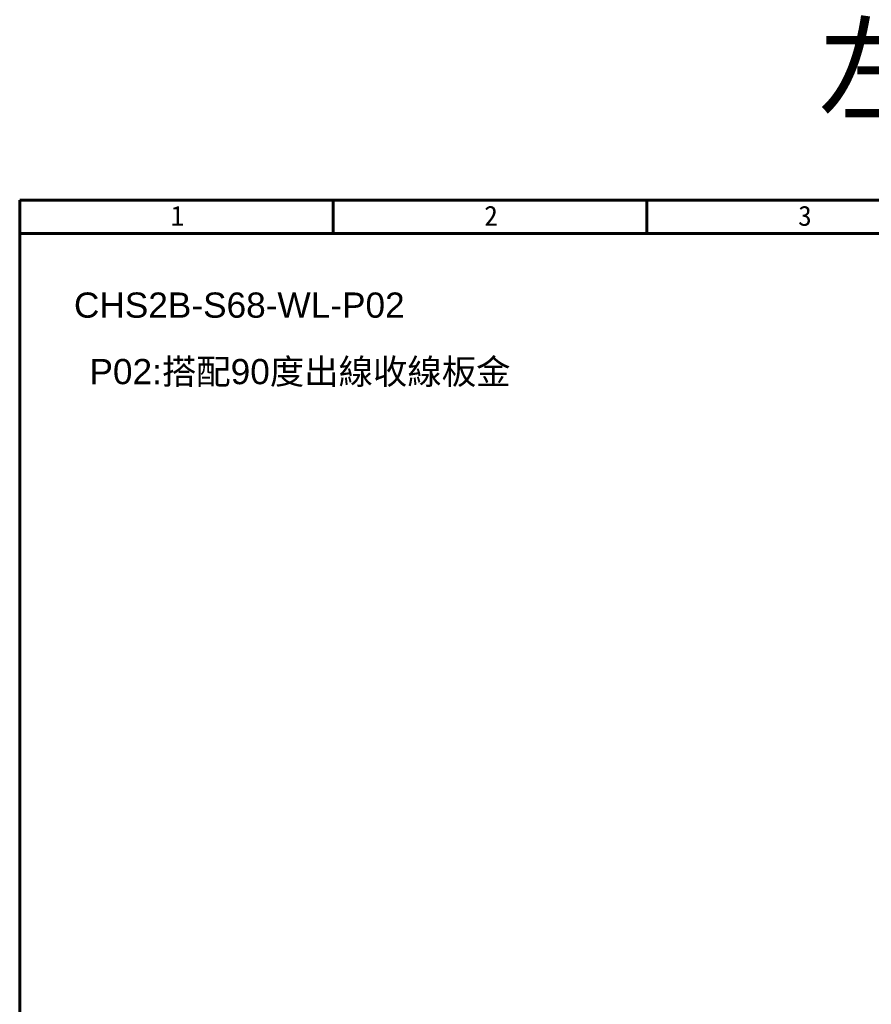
# Model space of a CAD drawing. Header units: inches. Extents: x 0 to 6721, y -3375 to 1330.
# Tile 191 of 198: x 6056 to 6259, y -68 to 166. Entities that reach past the tile are written whole.
import ezdxf

# ---------------------------------------------------------------- set-up
doc = ezdxf.new("R2010")
doc.units = ezdxf.units.IN
doc.header["$MEASUREMENT"] = 0
doc.layers.add('AM_0', color=7, linetype='Continuous', lineweight=30)
doc.layers.add('BORDER', color=7, linetype='Continuous')
doc.styles.get("Standard").update_dxf_attribs({"font": 'arial.ttf'})
doc.styles.add('標題欄', font='txt')

# ---------------------------------------------------------------- blocks, each defined once
blk = doc.blocks.new('A4-英文圖框-橫式')
at = {"layer": 'BORDER', "color": 123, "linetype": 'Continuous', "lineweight": 60, "ltscale": 25.4}
for p, q in [((2201.45, 183.5), (2201.45, 188.79)), ((2251.2, 183.5), (2251.2, 188.79)), ((2151.7, 183.5), (2549.79, 183.5))]:
    blk.add_line(p, q, dxfattribs=at)
blk.add_lwpolyline([(2151.7, 188.79), (2555.09, 188.79), (2555.09, -95.06), (2151.7, -95.06)], close=True, dxfattribs=at)
at = {"color": 60, "style": '標題欄'}
for s, p in [('1', (2175.64, 184.72)), ('2', (2225.41, 184.72)), ('3', (2275.22, 184.72))]:
    blk.add_text(s, height=3.18, dxfattribs=at).set_placement(p)

msp = doc.modelspace()

# ---------------------------------------------------------------- block references
at = {"xscale": 1.5, "yscale": 1.5, "zscale": 1.5}
msp.add_blockref('A4-英文圖框-橫式', (2828.764, -159.656), dxfattribs=at)

# ---------------------------------------------------------------- texts
at = {"color": 7, "insert": (6358.852, 153.535), "char_height": 20, "attachment_point": 5}
msp.add_mtext_dynamic_manual_height_columns('{\\fPMingLiU|b0|i0|c136|p18;左折WL + 板金P02}', width=252.6866, gutter_width=12.5, heights=[0], dxfattribs=at)
at = {"layer": 'AM_0'}
for s, p in [('CHS2B-S68-WL-P02', (6069.223, 95.547)), ('P02:搭配90度出線收線板金', (6072.917, 79.72))]:
    msp.add_text(s, height=6, dxfattribs=at).set_placement(p)

doc.saveas('drawing.dxf')
